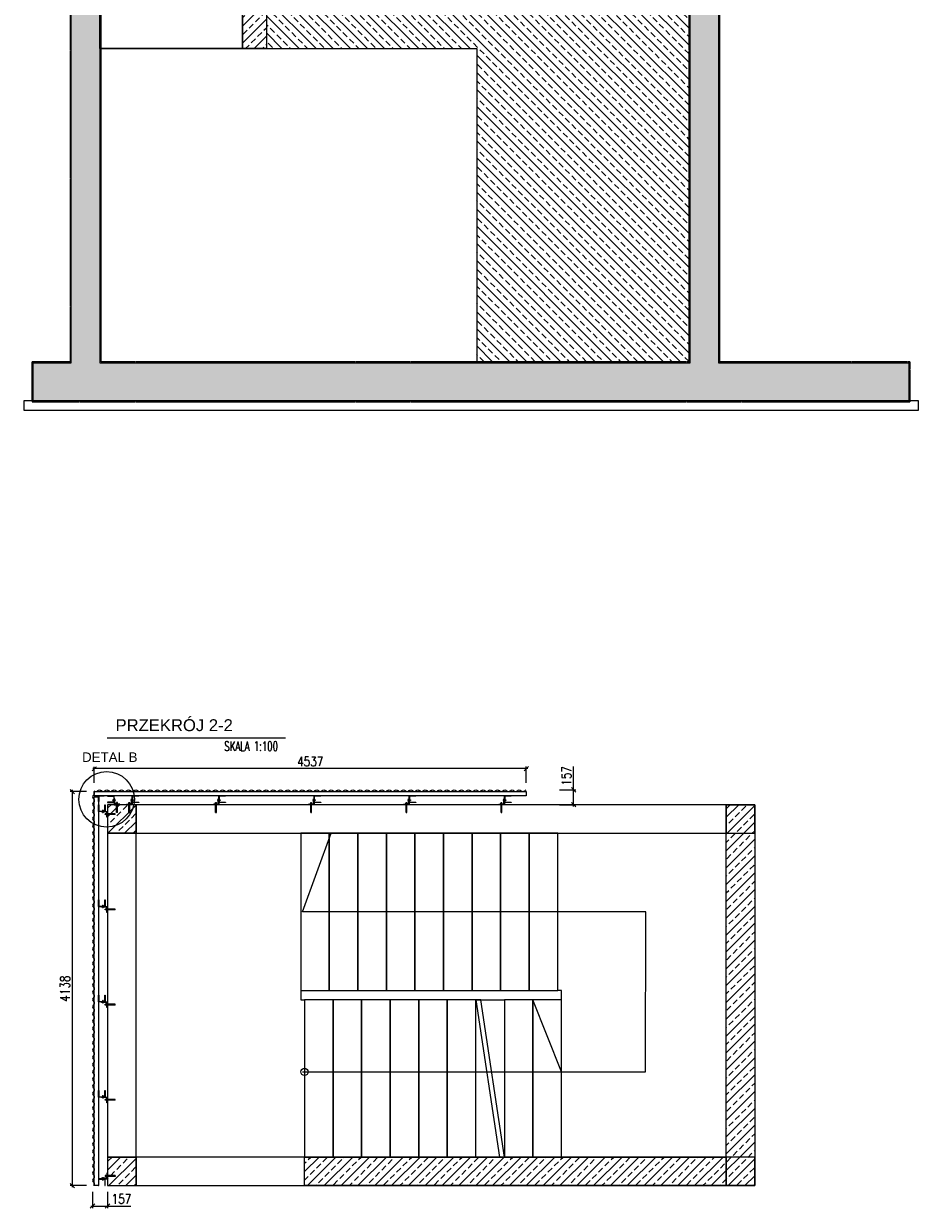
# Model space of a CAD drawing. Header units: millimetres. Extents: x 14086 to 118050, y -73797 to -403.
# Tile 4 of 8: x 108652 to 118050, y -73797 to -61354. Entities that reach past the tile are written whole.
import ezdxf

# ---------------------------------------------------------------- set-up
doc = ezdxf.new("R2010")
doc.units = ezdxf.units.MM
for name, pattern in [('CENTER', [2, 1.25, -0.25, 0.25, -0.25]), ('CONTINOUS', [0]), ('DASHED', [0.75, 0.5, -0.25]), ('phl_thick', [0]), ('thin_line', [0])]:
    doc.linetypes.add(name, pattern=pattern)
for name, color, linetype in [('1', 2, 'Continuous'), ('3', 4, 'Continuous'), ('5', 8, 'Continuous'), ('7', 5, 'Continuous'), ('projection', 7, 'Continuous'), ('RFD_5', 8, 'Continuous')]:
    doc.layers.add(name, color=color, linetype=linetype)
doc.layers.add('BSP śruby i wkręty', color=251, linetype='Continuous', lineweight=0)
doc.styles.add('ARIAL', font='txt')
doc.styles.add('BSP_simplex08', font='simplex.shx', dxfattribs={"width": 0.8})
doc.styles.get("Standard").update_dxf_attribs({"font": 'simplex.shx', "width": 0.8})
doc.styles.add('txt3', font='simplex.shx', dxfattribs={"width": 0.75, "height": 2})
doc.dimstyles.new('R1', dxfattribs={"dimscale": 50, "dimtxt": 2, "dimasz": 1.666667, "dimexe": 0.466667, "dimexo": 1, "dimgap": 0.09, "dimtad": 0, "dimdec": 0, "dimzin": 0, "dimdsep": 46, "dimtxsty": 'Standard', "dimblk1": 'OBLIQUE', "dimblk2": 'OBLIQUE', "dimsah": 1, "dimtsz": 0.466667, "dimcen": 0.09, "dimdle": 0.333333, "dimclrt": 4, "dimadec": 0, "dimazin": 0, "dimtfac": 1, "dimtdec": 0, "dimtofl": 0, "dimtmove": 0, "dimatfit": 3, "dimfxl": 3, "dimfxlon": 1, "dimtvp": 0.75, "dimtolj": 1, "dimtzin": 0, "dimarcsym": 0})

# ---------------------------------------------------------------- blocks, each defined once
blk = doc.blocks.new('zw$C4D3')
at = {"layer": 'RFD_5'}
h = blk.add_hatch(dxfattribs=at)
h.set_pattern_fill('ANSI33', color=256, scale=500, angle=180)
h.set_pattern_definition([(45, (-5393628.02, -3316290.06), (-88.3883476, 88.3883476), []), (45, (-5393539.64, -3316290.06), (-88.3883476, 88.3883476), [62.5, -31.25])])
h.paths.add_polyline_path([(0, 0), (0, -300), (300, -300), (300, 0)])
h.paths.add_polyline_path([(0, -3700), (0, -4000), (300, -4000), (300, -3700)])
h = blk.add_hatch(dxfattribs=at)
h.set_pattern_fill('ANSI33', color=256, scale=500, angle=180)
h.set_pattern_definition([(45, (-5393628.02, -3314309.41), (-88.3883476, 88.3883476), []), (45, (-5393539.64, -3314309.41), (-88.3883476, 88.3883476), [62.5, -31.25])])
edge = h.paths.add_edge_path()
edge.add_line((2070, -4000), (2070, -3700))
edge.add_line((2070, -3700), (6500, -3700))
edge.add_line((6500, -3700), (6500, 0))
edge.add_line((6500, 0), (6800, 0))
edge.add_line((6800, 0), (6800, -4000))
edge.add_line((6800, -4000), (2070, -4000))
blk.add_line((-3, 703), (1869, 703), dxfattribs=at)
for points in [[(300, 0), (0, 0), (0, -300), (300, -300)], [(6500, 0), (300, 0), (300, -300), (6500, -300)], [(6800, 0), (6500, 0), (6500, -300), (6800, -300)], [(300, -300), (0, -300), (0, -3700), (300, -3700)], [(2330, -300), (2030, -300), (2030, -1950), (2330, -1950)], [(2630, -300), (2330, -300), (2330, -1950), (2630, -1950)], [(2930, -300), (2630, -300), (2630, -1950), (2930, -1950)], [(3230, -300), (2930, -300), (2930, -1950), (3230, -1950)], [(3530, -300), (3230, -300), (3230, -1950), (3530, -1950)], [(3830, -300), (3530, -300), (3530, -1950), (3830, -1950)], [(4130, -300), (3830, -300), (3830, -1950), (4130, -1950)], [(4430, -300), (4130, -300), (4130, -1950), (4430, -1950)], [(4730, -300), (4430, -300), (4430, -1950), (4730, -1950)], [(2370, -2050), (2070, -2050), (2070, -3700), (2370, -3700)], [(2670, -2050), (2370, -2050), (2370, -3700), (2670, -3700)], [(2970, -2050), (2670, -2050), (2670, -3700), (2970, -3700)], [(3270, -2050), (2970, -2050), (2970, -3700), (3270, -3700)], [(3570, -2050), (3270, -2050), (3270, -3700), (3570, -3700)], [(3870, -2050), (3570, -2050), (3570, -3700), (3870, -3700)], [(4470, -2050), (4170, -2050), (4170, -3700), (4470, -3700)], [(4770, -2050), (4470, -2050), (4470, -3700), (4770, -3700)], [(300, -3700), (0, -3700), (0, -4000), (300, -4000)], [(6500, -3700), (300, -3700), (300, -4000), (6500, -4000)], [(6800, -3700), (6500, -3700), (6500, -4000), (6800, -4000)]]:
    blk.add_lwpolyline(points, close=True, dxfattribs=at)
for points in [[(6500, 0), (6800, 0), (6800, -4000), (2070, -4000), (2070, -3700), (6500, -3700), (6500, 0)], [(2050, -2806), (5653, -2806), (5656, -1125), (2050, -1125), (2350, -300)], [(2030, -1950), (2030, -2050), (2070, -2050)], [(4771, -2050), (4771, -1950), (4730, -1950)], [(3921, -2050), (3870, -2050), (4119, -3700), (4170, -3700), (3921, -2050)], [(3870, -2050), (4170, -2050)], [(4770, -2806), (4470, -2050)], [(3870, -3700), (4170, -3700)]]:
    blk.add_lwpolyline(points, dxfattribs=at)
blk.add_circle((2070, -2806), 37.5, dxfattribs=at)
at = {"layer": '1', "insert": (701, 835), "char_height": 125, "attachment_point": 5, "style": 'ARIAL'}
blk.add_mtext('PRZEKRÓJ 2-2', dxfattribs=at)
at = {"layer": '3', "insert": (1227, 666), "char_height": 101.25, "width": 649.6, "attachment_point": 1, "rotation": 360, "style": 'txt3'}
blk.add_mtext('{\\W0.65;SKALA 1:100}', dxfattribs=at)
blk = doc.blocks.new('zw$5E46')
at = {"layer": '5'}
h = blk.add_hatch(dxfattribs=at)
h.set_pattern_fill('ANSI33', color=256, scale=500, angle=180)
h.set_pattern_definition([(45, (-5365915.71, -3336036.63), (-88.3883476, 88.3883476), []), (45, (-5365827.32, -3336036.63), (-88.3883476, 88.3883476), [62.5, -31.25])])
h.paths.add_polyline_path([(9198, 400), (9198, 0), (0, 0), (0, 400), (400, 400), (400, 5277), (2470, 5277), (2470, 5427), (2770, 5427), (2770, 5577), (3070, 5577), (3070, 5727), (3370, 5727), (3370, 5877), (3670, 5877), (3670, 6027), (3970, 6027), (3970, 6177), (4270, 6177), (4270, 6327), (4570, 6327), (4570, 6477), (4870, 6477), (4870, 6627), (5170, 6627), (5170, 6777), (6900, 6777), (6900, 9577), (5517, 9577), (2517, 8077), (700, 8077), (700, 7927), (400, 7927), (400, 8113), (400, 8277), (400, 8277), (400, 8277), (2470, 8277), (2470, 8427), (2770, 8427), (2770, 8577), (3070, 8577), (3070, 8727), (3370, 8727), (3370, 8877), (3670, 8877), (3670, 9027), (3970, 9027), (3970, 9177), (4270, 9177), (4270, 9327), (4570, 9327), (4570, 9477), (4870, 9477), (4870, 9627), (5170, 9627), (5170, 9777), (7200, 9777), (7200, 400)])
h.paths.add_polyline_path([(6900, 6577), (6900, 400), (700, 400), (700, 5077), (2517, 5077), (5517, 6577)], flags=16)
h.paths.add_polyline_path([(7200, 12773), (5170, 12773), (5170, 12623), (4870, 12623), (4870, 12473), (4570, 12473), (4570, 12323), (4270, 12323), (4270, 12173), (3970, 12173), (3970, 12023), (3670, 12023), (3670, 11873), (3370, 11873), (3370, 11723), (3070, 11723), (3070, 11573), (2770, 11573), (2770, 11423), (2470, 11423), (2470, 11273), (2150, 11273), (700, 11273), (700, 11273), (400, 11273), (400, 10923), (700, 10923), (700, 11073), (2502, 11073), (5502, 12573), (6900, 12573), (6900, 12423), (7200, 12423)])
h.paths.add_polyline_path([(7200, 15410), (6900, 15410), (6901, 15560), (5517, 15560), (2514, 14073), (700, 14073), (700, 13923), (400, 13923), (400, 14093), (400, 14093), (400, 14273), (2470, 14273), (2470, 14423), (2770, 14423), (2770, 14572), (3070, 14572), (3070, 14720), (3370, 14720), (3370, 14869), (3670, 14869), (3670, 15017), (3970, 15017), (3970, 15166), (4270, 15166), (4270, 15314), (4570, 15314), (4570, 15463), (4870, 15463), (4870, 15611), (5171, 15611), (5171, 15760), (7200, 15760)])
h.paths.add_polyline_path([(2730, 17045), (2730, 17245), (400, 17245), (400, 16895), (700, 16895), (700, 17045)])
h.paths.add_polyline_path([(7200, 16895), (7200, 17245), (6900, 17245), (6900, 16895)])
h = blk.add_hatch(dxfattribs=at)
h.set_pattern_fill('ANSI33', color=256, scale=500, angle=180)
h.set_pattern_definition([(45, (-5391463.88, -3356916.7), (-88.3883476, 88.3883476), []), (45, (-5391375.49, -3356916.7), (-88.3883476, 88.3883476), [62.5, -31.25])])
h.paths.add_polyline_path([(2200, 3700), (2200, 4620), (2450, 4620), (2450, 3700)])
h = blk.add_hatch(dxfattribs=at)
h.set_pattern_fill('ANSI33', color=256, scale=20, angle=90)
h.paths.add_polyline_path([(6890, 410), (6890, 4620), (2450, 4620), (2450, 3700), (4660, 3700), (4660, 410)])
for p, q in [((710, 3700), (1105, 3700)), ((710, 3700), (4660, 3700)), ((4660, 3700), (4660, 410))]:
    blk.add_line(p, q, dxfattribs=at)
for points in [[(7200, 9777), (7200, 400), (9198, 400), (9198, 0), (0, 0), (0, 400), (400, 400), (400, 5277)], [(6900, 6577), (5517, 6577), (2517, 5077), (700, 5077), (700, 400), (6900, 400), (6900, 6577)], [(0, 0), (-100, 0), (-100, -100), (9298, -100), (9298, 0), (9198, 0)]]:
    blk.add_lwpolyline(points, dxfattribs=at)
at = {"layer": '5', "color": 254, "linetype": 'DASHED', "lineweight": 30}
for points in [[(7210, 4700), (7210, 410), (9208, 410), (9208, -10), (-10, -10), (-10, 410), (390, 410), (390, 4700)], [(710, 4700), (710, 410), (6890, 410), (6890, 4700)]]:
    blk.add_lwpolyline(points, dxfattribs=at)
at = {"layer": '5'}
for points in [[(700, 4700), (2200, 4700), (2200, 3700), (700, 3700)], [(2450, 3700), (2200, 3700), (2200, 4620), (2450, 4620)]]:
    blk.add_lwpolyline(points, close=True, dxfattribs=at)
blk = doc.blocks.new('blacha falista')
at = {"layer": '3'}
for p, q in [((-18, 8), (-18, 8)), ((1082, 8), (1082, 8))]:
    blk.add_line(p, q, dxfattribs=at)
for points in [[(-18, 8, 0.448249), (19, 10, -0.473684), (57, 10, 0.473684), (95, 10, -0.473684), (133, 10, 0.473684), (171, 10, -0.473684), (209, 10, 0.473684), (247, 10, -0.473684), (285, 10, 0.473684), (323, 10, -0.473684), (361, 10, 0.473684), (399, 10, -0.473684), (437, 10, 0.473684), (475, 10, -0.473684), (513, 10, 0.473684), (551, 10, -0.473684), (589, 10, 0.473684), (627, 10, -0.473684), (665, 10, 0.473684), (703, 10, -0.473684), (741, 10, 0.473684), (779, 10, -0.473684), (817, 10, 0.473684), (855, 10, -0.473684), (893, 10, 0.473684), (931, 10, -0.473684), (969, 10, 0.473684), (1007, 10, -0.473684), (1045, 10, 0.448249), (1082, 8)], [(-18, 8, 0.454849), (19, 9, -0.473684), (57, 9, 0.473684), (95, 9, -0.473684), (133, 9, 0.473684), (171, 9, -0.473684), (209, 9, 0.473684), (247, 9, -0.473684), (285, 9, 0.473684), (323, 9, -0.473684), (361, 9, 0.473684), (399, 9, -0.473684), (437, 9, 0.473684), (475, 9, -0.473684), (513, 9, 0.473684), (551, 9, -0.473684), (589, 9, 0.473684), (627, 9, -0.473684), (665, 9, 0.473684), (703, 9, -0.473684), (741, 9, 0.473684), (779, 9, -0.473684), (817, 9, 0.473684), (855, 9, -0.473684), (893, 9, 0.473684), (931, 9, -0.473684), (969, 9, 0.473684), (1007, 9, -0.473684), (1045, 9, 0.454849), (1082, 8)]]:
    blk.add_lwpolyline(points, format="xyb", dxfattribs=at)
blk = doc.blocks.new('*D841')
at = {"layer": '5', "color": 0, "lineweight": -2}
for p, q in [((109417, -69155), (109371, -69202)), ((113948, -69178), (109377, -69178)), ((109394, -69328), (109394, -69155)), ((113908, -69202), (113954, -69155)), ((113931, -69328), (113931, -69155))]:
    blk.add_line(p, q, dxfattribs=at)
at = {"layer": 'Defpoints', "color": 0}
for p in [(109394, -69178), (109394, -69420), (113931, -69465)]:
    blk.add_point(p, dxfattribs=at)
at = {"layer": '5', "color": 4, "insert": (111662, -69103), "char_height": 100, "attachment_point": 5}
blk.add_mtext('\\A1;4537', dxfattribs=at)
blk = doc.blocks.new('_Oblique')
at = {"color": 0, "linetype": 'ByBlock', "lineweight": -2}
blk.add_line((-0.5, -0.5), (0.5, 0.5), dxfattribs=at)
blk = doc.blocks.new('*D842')
at = {"layer": '5', "color": 0, "lineweight": -2}
for p, q in [((109186, -69443), (109139, -69397)), ((109312, -69420), (109139, -69420)), ((109162, -69403), (109162, -73575)), ((109139, -73535), (109186, -73581)), ((109312, -73558), (109139, -73558))]:
    blk.add_line(p, q, dxfattribs=at)
at = {"layer": 'Defpoints', "color": 0}
for p in [(109394, -69420), (109162, -73558), (109439, -73558)]:
    blk.add_point(p, dxfattribs=at)
at = {"layer": '5', "color": 4, "insert": (109087, -71489), "char_height": 100, "attachment_point": 5, "rotation": 90}
blk.add_mtext('\\A1;4138', dxfattribs=at)
blk = doc.blocks.new('*D843')
at = {"layer": '5', "color": 0, "lineweight": -2}
for p, q in [((114429, -69401), (114429, -69155)), ((114279, -69401), (114452, -69401)), ((114452, -69425), (114405, -69378)), ((114429, -69575), (114429, -69401)), ((114405, -69535), (114452, -69581)), ((114279, -69558), (114452, -69558))]:
    blk.add_line(p, q, dxfattribs=at)
at = {"layer": 'Defpoints', "color": 0}
for p in [(113858, -69401), (114429, -69401), (113973, -69558)]:
    blk.add_point(p, dxfattribs=at)
at = {"layer": '5', "color": 4, "insert": (114354, -69255), "char_height": 100, "attachment_point": 5, "rotation": 90}
blk.add_mtext('\\A1;157', dxfattribs=at)
blk = doc.blocks.new('*D844')
at = {"layer": '5', "color": 0, "lineweight": -2}
for p, q in [((109375, -73624), (109375, -73797)), ((109532, -73624), (109532, -73797)), ((109399, -73750), (109352, -73797)), ((109359, -73774), (109532, -73774)), ((109509, -73797), (109556, -73750)), ((109532, -73774), (109778, -73774))]:
    blk.add_line(p, q, dxfattribs=at)
at = {"layer": 'Defpoints', "color": 0}
for p in [(109375, -73503), (109532, -73558), (109532, -73774)]:
    blk.add_point(p, dxfattribs=at)
at = {"layer": '5', "color": 4, "insert": (109679, -73699), "char_height": 100, "attachment_point": 5}
blk.add_mtext('\\A1;157', dxfattribs=at)
blk = doc.blocks.new('zw$6326')
at = {"linetype": 'thin_line'}
for p, q in [((-8, 3), (-17, 3)), ((85, 3), (0, 3)), ((-8, -3), (-17, -3)), ((85, -3), (0, -3))]:
    blk.add_line(p, q, dxfattribs=at)
at = {"color": 92, "linetype": 'CENTER', "true_color": 0x00c000}
blk.add_line((88, 0), (-17, 0), dxfattribs=at)
at = {"color": 1, "linetype": 'thin_line', "true_color": 0xff0000}
for p, q in [((88, 3), (85, 3)), ((88, -3), (85, -3))]:
    blk.add_line(p, q, dxfattribs=at)
at = {"layer": 'projection', "color": 7, "linetype": 'phl_thick'}
for p, q in [((-16, 4), (-17, 4)), ((-17, 4), (-17, -4)), ((-8, 4), (-16, 4)), ((-16, 4), (-16, -4)), ((-2, 7), (-8, 7)), ((-2, 7), (-8, 7)), ((-8, 7), (-8, 6)), ((-8, 7), (-8, 7)), ((-8, 7), (-8, 7)), ((-8, 7), (-8, 6)), ((-8, 7), (-8, 7)), ((-8, 6), (-8, 6)), ((-8, 6), (-8, 6)), ((-8, 6), (-8, 6)), ((-8, 6), (-8, 6)), ((-8, 6), (-8, 6)), ((-8, 6), (-8, 5)), ((-8, 6), (-8, -6)), ((-8, 5), (-8, 5)), ((-8, 5), (-8, 5)), ((-8, 5), (-8, 5)), ((-8, 5), (-8, 5)), ((-8, 5), (-8, 5)), ((-8, 5), (-8, 5)), ((-8, 5), (-8, 4)), ((-8, 4), (-8, 4)), ((-8, 4), (-8, 4)), ((-8, 4), (-8, 4)), ((-2, 4), (-8, 4)), ((-8, 4), (-8, 3)), ((-2, 3), (-8, 3)), ((-8, 3), (-8, 3)), ((-8, 3), (-8, 2)), ((-8, 2), (-8, 2)), ((-8, 2), (-8, 2)), ((-8, 2), (-8, 2)), ((-8, 2), (-8, 1)), ((-8, 1), (-8, 1)), ((-8, 1), (-8, 1)), ((-8, 1), (-8, 1)), ((-8, 1), (-8, 0)), ((-8, 0), (-8, 0)), ((-8, 0), (-8, 0)), ((0, 8), (-2, 8)), ((-2, 8), (-2, -8)), ((-2, 7), (-2, 6)), ((-2, 7), (-2, 7)), ((-2, 7), (-2, 7)), ((-2, 7), (-2, 7)), ((-2, 7), (-2, 6)), ((-2, 7), (-2, 7)), ((-2, 6), (-2, 5)), ((-2, 6), (-2, 6)), ((-2, 6), (-2, 6)), ((-2, 6), (-2, 6)), ((-2, 6), (-2, 6)), ((-2, 6), (-2, 6)), ((-2, 6), (-2, 6)), ((-2, 5), (-2, 4)), ((-2, 5), (-2, 5)), ((-2, 5), (-2, 5)), ((-2, 5), (-2, 5)), ((-2, 5), (-2, 5)), ((-2, 5), (-2, 5)), ((-2, 5), (-2, 5)), ((-2, 5), (-2, 5)), ((-2, 4), (-2, 4)), ((-2, 4), (-2, 4)), ((-2, 4), (-2, 4)), ((-2, 4), (-2, 3)), ((-2, 3), (-2, 2)), ((-2, 3), (-2, 3)), ((-2, 2), (-2, 1)), ((-2, 2), (-2, 2)), ((-2, 2), (-2, 2)), ((-2, 1), (-2, 0)), ((-2, 1), (-2, 1)), ((-2, 1), (-2, 1)), ((-2, 1), (-2, 1)), ((-2, 0), (-2, 0)), ((0, 8), (0, -8)), ((87, 4), (0, 4)), ((87, 4), (88, 3)), ((87, 4), (87, -4)), ((88, 3), (88, -3)), ((-17, -4), (-16, -4)), ((-8, -4), (-16, -4)), ((-8, 0), (-8, -1)), ((-8, -1), (-8, -1)), ((-8, -1), (-8, -1)), ((-8, -1), (-8, -1)), ((-8, -1), (-8, -2)), ((-8, -2), (-8, -2)), ((-8, -2), (-8, -2)), ((-8, -2), (-8, -2)), ((-8, -2), (-8, -3)), ((-8, -3), (-8, -3)), ((-2, -3), (-8, -3)), ((-8, -3), (-8, -4)), ((-2, -4), (-8, -4)), ((-8, -4), (-8, -4)), ((-8, -4), (-8, -4)), ((-8, -4), (-8, -4)), ((-8, -4), (-8, -5)), ((-8, -5), (-8, -6)), ((-8, -5), (-8, -5)), ((-8, -5), (-8, -5)), ((-8, -5), (-8, -5)), ((-8, -5), (-8, -5)), ((-8, -5), (-8, -5)), ((-8, -5), (-8, -5)), ((-8, -6), (-8, -6)), ((-8, -6), (-8, -6)), ((-8, -6), (-8, -6)), ((-8, -6), (-8, -6)), ((-8, -6), (-8, -6)), ((-8, -6), (-8, -7)), ((-8, -6), (-8, -7)), ((-8, -7), (-8, -7)), ((-8, -7), (-8, -7)), ((-2, -7), (-8, -7)), ((-2, -7), (-8, -7)), ((-8, -7), (-8, -7)), ((-2, 0), (-2, -1)), ((-2, 0), (-2, 0)), ((-2, -1), (-2, -2)), ((-2, -1), (-2, -1)), ((-2, -1), (-2, -1)), ((-2, -1), (-2, -1)), ((-2, -2), (-2, -3)), ((-2, -2), (-2, -2)), ((-2, -2), (-2, -2)), ((-2, -3), (-2, -3)), ((-2, -3), (-2, -4)), ((-2, -4), (-2, -5)), ((-2, -4), (-2, -4)), ((-2, -4), (-2, -4)), ((-2, -4), (-2, -4)), ((-2, -5), (-2, -5)), ((-2, -5), (-2, -5)), ((-2, -5), (-2, -5)), ((-2, -5), (-2, -5)), ((-2, -5), (-2, -5)), ((-2, -5), (-2, -5)), ((-2, -5), (-2, -5)), ((-2, -5), (-2, -6)), ((-2, -6), (-2, -7)), ((-2, -6), (-2, -7)), ((-2, -6), (-2, -6)), ((-2, -6), (-2, -6)), ((-2, -6), (-2, -6)), ((-2, -6), (-2, -6)), ((-2, -6), (-2, -6)), ((-2, -6), (-2, -6)), ((-2, -7), (-2, -7)), ((-2, -7), (-2, -7)), ((-2, -7), (-2, -7)), ((-2, -7), (-2, -7)), ((0, -8), (-2, -8)), ((87, -4), (0, -4)), ((88, -3), (87, -4))]:
    blk.add_line(p, q, dxfattribs=at)
blk = doc.blocks.new('wkręt 4mm')
at = {"linetype": 'CONTINOUS', "extrusion": (1.22465e-16, -1, 0)}
for points, elevation in [([(-1, 0), (-4, 0)], -5), ([(-1, 0), (-4, 0)], -2), ([(0, 0), (-1, 0)], -5), ([(12, 0), (1, 0)], -2), ([(19, 0), (13, 0)], -2), ([(-4, 0), (-1, 0)], 2), ([(-4, 0), (-1, 0)], 5), ([(-1, 0), (0, 0)], 5), ([(1, 0), (12, 0)], 2), ([(13, 0), (19, 0)], 2), ([(13, 0), (19, 0)], 2)]:
    blk.add_lwpolyline(points, dxfattribs=dict(at, elevation=elevation))
at = {"linetype": 'CONTINOUS'}
for points in [[(-4, 5), (-4, 4)], [(1, 0), (1, 2)], [(10, -2), (10, 2)], [(11, -2), (12, 2)], [(13, 2), (12, 2)], [(-4, -4), (-4, -5)], [(12, -2), (13, -2)], [(19, -2), (19, -2)]]:
    blk.add_lwpolyline(points, dxfattribs=at)
at = {"linetype": 'CONTINOUS', "extrusion": (-1, -1.22465e-16, 0)}
for points, elevation in [([(-4, 0), (4, 0)], 4), ([(5, 0), (-5, 0)], 1), ([(-5, 0), (5, 0)], 1)]:
    blk.add_lwpolyline(points, dxfattribs=dict(at, elevation=elevation))
blk.add_lwpolyline([(5, 0), (-5, 0)], dxfattribs=at)
at = {"linetype": 'CONTINOUS', "extrusion": (-0.986394, 0.164399, 0)}
for points, elevation in [([(-3, 0), (2, 0)], -2), ([(-3, 0), (2, 0)], -4), ([(-3, 0), (1, 0)], -5), ([(-4, 0), (1, 0)], -7), ([(-4, 0), (1, 0)], -8)]:
    blk.add_lwpolyline(points, dxfattribs=dict(at, elevation=elevation))
at = {"linetype": 'CONTINOUS', "extrusion": (-0.985739, 0.168281, 0), "elevation": -13}
blk.add_lwpolyline([(-1, 0), (-3, 0)], dxfattribs=at)
at = {"linetype": 'CONTINOUS', "extrusion": (-0.819152, -0.573576, 0), "elevation": -17}
blk.add_lwpolyline([(12, 0), (9, 0)], dxfattribs=at)
at = {"linetype": 'CONTINOUS', "extrusion": (-0.819152, 0.573576, 0)}
for points, elevation in [([(-9, 0), (-12, 0)], -17), ([(-9, 0), (-11, 0)], -16)]:
    blk.add_lwpolyline(points, dxfattribs=dict(at, elevation=elevation))
at = {"linetype": 'CONTINOUS', "extrusion": (0, 0, -1)}
for centre, radius, start, end in [((0, 3), 4, 343.6571, 16.3429), ((-12, 0), 15.8, 351.7868, 8.2132), ((-1, 2), 0.683, 270, 0), ((-20, -19), 18.7, 65.0306, 90), ((0, -3), 4, 343.6571, 16.3429), ((-1, -2), 0.683, 0, 90)]:
    blk.add_arc(centre, radius, start, end, dxfattribs=at)
at = {"linetype": 'CONTINOUS'}
blk.add_arc((20, 2), 1.49, 160, 270, dxfattribs=at)
blk = doc.blocks.new('konsola detal')
at = {"layer": '1'}
blk.add_lwpolyline([(60, 1), (0, 1), (0, 0), (60, 0)], close=True, dxfattribs=at)
at = {"layer": '3'}
for points in [[(-70, 93), (-70, 90), (-3, 90), (-3, 26), (-70, 26), (-70, 23), (0, 23), (0, 93)], [(0, 1), (60, 1), (60, 7), (6, 7), (6, 61), (0, 61)]]:
    blk.add_lwpolyline(points, close=True, dxfattribs=at)
at = {"layer": '5', "rotation": 270}
blk.add_blockref('zw$6326', (30, 7), dxfattribs=at)
at = {"layer": 'BSP śruby i wkręty', "rotation": 179.9999989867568}
blk.add_blockref('wkręt 4mm', (6, 48), dxfattribs=at)

msp = doc.modelspace()

# ---------------------------------------------------------------- linework, layer by layer
at = {"layer": '3'}
msp.add_line((113637.09, -69412.12), (113637.46, -69411.76), dxfattribs=at)
for points in [[(109393.96, -69420), (113930.94, -69420), (113930.94, -69465), (109393.96, -69465)], [(109393.96, -69475), (109438.96, -69475), (109438.96, -73558.01), (109393.96, -73558.01)], [(109438.96, -69525), (109438.96, -69465), (109498.96, -69465), (109498.96, -69467), (109440.96, -69467), (109440.96, -69525)]]:
    msp.add_lwpolyline(points, close=True, dxfattribs=at)
for points in [[(113650.09, -69412.12, 0.45484921), (113687.09, -69410.97, -0.47368421), (113725.09, -69410.97, 0.47368421), (113763.09, -69410.97, -0.47368421), (113801.09, -69410.97, 0.47368421), (113839.09, -69410.97, -0.47368421), (113877.09, -69410.97, 0.47368421), (113915.09, -69410.97, -0.19124558), (113930.94, -69402.18, -0.19124558)], [(113650.46, -69411.76, 0.4482489), (113687.09, -69410.22, -0.47368421), (113725.09, -69410.22, 0.47368421), (113763.09, -69410.22, -0.47368421), (113801.09, -69410.22, 0.47368421), (113839.09, -69410.22, -0.47368421), (113877.09, -69410.22, 0.47368421), (113915.09, -69410.22, -0.19124558), (113930.94, -69401.43, -0.19124558)], [(109385.74, -72611.7, -0.4482489), (109384.2, -72648.33, 0.47368421), (109384.2, -72686.33, -0.47368421), (109384.2, -72724.33, 0.47368421), (109384.2, -72762.33, -0.47368421), (109384.2, -72800.33, 0.47368421), (109384.2, -72838.33, -0.47368421), (109384.2, -72876.33, 0.47368421), (109384.2, -72914.33, -0.47368421), (109384.2, -72952.33, 0.47368421), (109384.2, -72990.33, -0.47368421), (109384.2, -73028.33, 0.47368421), (109384.2, -73066.33, -0.47368421), (109384.2, -73104.33, 0.47368421), (109384.2, -73142.33, -0.47368421), (109384.2, -73180.33, 0.47368421), (109384.2, -73218.33, -0.47368421), (109384.2, -73256.33, 0.47368421), (109384.2, -73294.33, -0.47368421), (109384.2, -73332.33, 0.47368421), (109384.2, -73370.33, -0.47368421), (109384.2, -73408.33, 0.47368421), (109384.2, -73446.33, -0.47368421), (109384.2, -73484.33, 0.47368421), (109384.2, -73522.33, -0.43210832), (109386.67, -73558.01, -0.43210832)], [(109386.1, -72611.33, -0.45484921), (109384.95, -72648.33, 0.47368421), (109384.95, -72686.33, -0.47368421), (109384.95, -72724.33, 0.47368421), (109384.95, -72762.33, -0.47368421), (109384.95, -72800.33, 0.47368421), (109384.95, -72838.33, -0.47368421), (109384.95, -72876.33, 0.47368421), (109384.95, -72914.33, -0.47368421), (109384.95, -72952.33, 0.47368421), (109384.95, -72990.33, -0.47368421), (109384.95, -73028.33, 0.47368421), (109384.95, -73066.33, -0.47368421), (109384.95, -73104.33, 0.47368421), (109384.95, -73142.33, -0.47368421), (109384.95, -73180.33, 0.47368421), (109384.95, -73218.33, -0.47368421), (109384.95, -73256.33, 0.47368421), (109384.95, -73294.33, -0.47368421), (109384.95, -73332.33, 0.47368421), (109384.95, -73370.33, -0.47368421), (109384.95, -73408.33, 0.47368421), (109384.95, -73446.33, -0.47368421), (109384.95, -73484.33, 0.47368421), (109384.95, -73522.33, -0.43210832), (109387.42, -73558.01, -0.43210832)]]:
    msp.add_lwpolyline(points, format="xyb", dxfattribs=at)

# ---------------------------------------------------------------- block references
at = {"layer": '1', "xscale": -1}
for name, p, rotation in [('blacha falista', (109393.96, -69438), 89.99999999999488), ('konsola detal', (109531.96, -69628), 89.99999999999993), ('blacha falista', (109393.96, -70502.09), 89.99999999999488), ('konsola detal', (109531.96, -70628), 89.99999999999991), ('blacha falista', (109393.95, -71565.33), 89.99999999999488), ('konsola detal', (109531.96, -71628), 89.99999999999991), ('konsola detal', (109531.96, -72628), 89.99999999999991)]:
    msp.add_blockref(name, p, dxfattribs=dict(at, rotation=rotation))
at = {"layer": '1'}
for name, p in [('blacha falista', (109411.96, -69420)), ('blacha falista', (110475.96, -69419.97)), ('blacha falista', (111539.96, -69419.97)), ('blacha falista', (112603.96, -69419.97)), ('konsola detal', (109602.21, -69558))]:
    msp.add_blockref(name, p, dxfattribs=at)
at = {"layer": '1', "xscale": -1}
for p in [(109792.21, -69558), (110702.21, -69558), (111702.21, -69558), (112702.21, -69558), (113702.21, -69558)]:
    msp.add_blockref('konsola detal', p, dxfattribs=at)
at = {"layer": '1', "rotation": 90.00000000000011}
msp.add_blockref('konsola detal', (109531.96, -73488.01), dxfattribs=at)
at = {"layer": '5'}
for name, p in [('zw$5E46', (108752.23, -65314.61)), ('zw$C4D3', (109532.21, -69558))]:
    msp.add_blockref(name, p, dxfattribs=at)

# ---------------------------------------------------------------- dimensions: what is measured, and where the dimension line sits
for base, p1, p2, picture, middle in [((109393.96, -69178.29), (113930.94, -69465), (109393.96, -69420), '*D841', (111662.45, -69103.29)), ((109532.21, -73773.54), (109375.2, -73503.33), (109532.21, -73558.01), '*D844', (109678.62, -73698.54))]:
    dim = msp.add_linear_dim(base=base, p1=p1, p2=p2, dimstyle='R1', dxfattribs=at)
    dim.commit()
    dim.dimension.update_dxf_attribs({"geometry": picture, "text_midpoint": middle})
for base, p1, p2, picture, middle in [((114428.75, -69401.22), (113972.58, -69558), (113858.09, -69401.22), '*D843', (114353.75, -69254.82)), ((109162.29, -73558.01), (109393.96, -69420), (109438.96, -73558.01), '*D842', (109087.29, -71489))]:
    dim = msp.add_linear_dim(base=base, p1=p1, p2=p2, angle=90, dimstyle='R1', dxfattribs=at)
    dim.commit()
    dim.dimension.update_dxf_attribs({"geometry": picture, "text_midpoint": middle})

# ---------------------------------------------------------------- next in the draw order: texts
at = {"layer": '7', "insert": (109265.55, -69008.11), "char_height": 100, "width": 1069.174, "attachment_point": 1, "style": 'BSP_simplex08', "bg_fill": 2}
msp.add_mtext('{\\fArial|b0|i0|c238|p0;\\W1;DETAL B}', dxfattribs=at)

# ---------------------------------------------------------------- next in the draw order: linework, layer by layer
at = {"layer": '7'}
msp.add_circle((109523.29, -69501.13), 291.7, dxfattribs=at)

doc.saveas('drawing.dxf')
